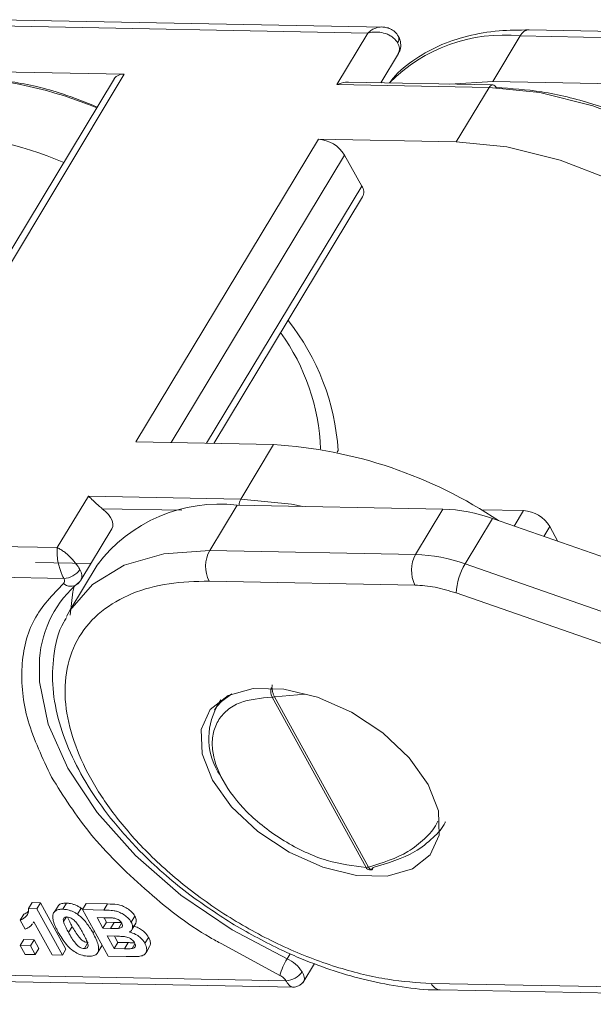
# Model space of a CAD drawing. Header units: millimetres. Extents: x 2698 to 3057, y -367 to -114.
# Tile 46 of 63: x 2915 to 2926, y -146 to -128. Entities that reach past the tile are written whole.
import ezdxf

# ---------------------------------------------------------------- set-up
doc = ezdxf.new("R2010")
doc.units = ezdxf.units.MM

msp = doc.modelspace()

# ---------------------------------------------------------------- linework, layer by layer
at = {"color": 7, "linetype": 'Continuous', "lineweight": 15}
for p, q in [((2914.442, -127.683), (2921.422, -127.816)), ((2921.721, -127.705), (2914.607, -127.569)), ((2921.422, -127.816), (2920.849, -128.767)), ((2923.732, -128.709), (2924.238, -127.87)), ((2924.238, -127.87), (2928.041, -127.942)), ((2928.206, -127.828), (2924.403, -127.756)), ((2921.665, -128.736), (2921.99, -128.197)), ((2912.202, -136.41), (2916.925, -128.579)), ((2916.925, -128.579), (2913.936, -128.522)), ((2916.741, -128.659), (2912.067, -136.407)), ((2920.849, -128.767), (2923.664, -128.821)), ((2923.731, -128.775), (2921.067, -128.724)), ((2923.732, -128.709), (2922.936, -128.76)), ((2927.535, -128.781), (2923.732, -128.709)), ((2923.664, -128.821), (2923.057, -129.827)), ((2920.511, -129.779), (2917.137, -135.372)), ((2923.057, -129.827), (2920.511, -129.779)), ((2917.79, -135.385), (2920.995, -130.071)), ((2920.995, -130.071), (2921.311, -130.643)), ((2921.311, -130.643), (2918.444, -135.397)), ((2918.579, -135.4), (2921.327, -130.843)), ((2917.137, -135.372), (2919.684, -135.421)), ((2919.684, -135.421), (2919.076, -136.427)), ((2920.855, -135.561), (2920.874, -135.529)), ((2916.261, -136.374), (2915.687, -137.325)), ((2919.076, -136.427), (2916.261, -136.374)), ((2916.518, -136.605), (2917.987, -136.633)), ((2918.503, -137.378), (2919.009, -136.539)), ((2919.009, -136.539), (2922.812, -136.612)), ((2922.812, -136.612), (2922.306, -137.451)), ((2923.516, -136.626), (2924.3, -136.641)), ((2923.223, -137.627), (2923.729, -136.788)), ((2923.729, -136.788), (2933.874, -140.326)), ((2924.3, -136.641), (2924.127, -136.927)), ((2916.12, -137.929), (2916.694, -136.978)), ((2924.673, -137.117), (2924.784, -136.933)), ((2924.784, -136.933), (2924.937, -137.209)), ((2915.687, -137.325), (2908.707, -137.192)), ((2922.306, -137.451), (2918.503, -137.378)), ((2915.282, -137.601), (2916.306, -137.621)), ((2916.424, -137.65), (2915.918, -138.489)), ((2933.368, -141.165), (2923.223, -137.627)), ((2908.696, -137.757), (2915.807, -137.893)), ((2918.492, -137.944), (2922.295, -138.016)), ((2923.059, -138.163), (2933.204, -141.701)), ((2915.857, -138.598), (2915.918, -138.489)), ((2921.391, -143.233), (2919.655, -140.088)), ((2919.7, -140.083), (2920.264, -140.032)), ((2921.437, -143.228), (2919.7, -140.083)), ((2918.709, -140.136), (2918.591, -140.33)), ((2915.223, -143.883), (2915.156, -143.995)), ((2915.374, -143.886), (2915.223, -143.883)), ((2915.307, -143.998), (2915.374, -143.886)), ((2915.848, -144.744), (2915.374, -143.886)), ((2915.787, -144.007), (2915.855, -143.895)), ((2916.155, -144.014), (2916.222, -143.902)), ((2916.617, -143.909), (2916.222, -143.902)), ((2916.549, -144.021), (2916.617, -143.909)), ((2915.307, -143.998), (2915.156, -143.995)), ((2915.307, -143.998), (2915.781, -144.855)), ((2915.708, -143.935), (2915.641, -144.047)), ((2916.06, -144.099), (2916.127, -143.987)), ((2916.156, -144.011), (2916.127, -143.987)), ((2916.628, -144.872), (2916.155, -144.014)), ((2916.155, -144.014), (2916.549, -144.021)), ((2915.001, -144.209), (2915.069, -144.098)), ((2915.092, -144.374), (2915.001, -144.209)), ((2915.255, -144.241), (2915.244, -144.255)), ((2915.246, -144.256), (2915.255, -144.241)), ((2915.592, -144.852), (2915.255, -144.241)), ((2915.85, -144.152), (2915.802, -144.232)), ((2916.422, -144.16), (2916.541, -144.163)), ((2916.531, -144.358), (2916.422, -144.16)), ((2916.599, -144.246), (2916.531, -144.358)), ((2916.599, -144.246), (2916.553, -144.163)), ((2916.735, -144.249), (2916.599, -144.246)), ((2916.668, -144.361), (2916.735, -144.249)), ((2916.817, -144.361), (2916.876, -144.263)), ((2917.052, -144.244), (2917.12, -144.133)), ((2917.073, -144.375), (2917.14, -144.263)), ((2915.895, -144.439), (2915.963, -144.327)), ((2916.348, -144.448), (2916.372, -144.407)), ((2916.668, -144.361), (2916.531, -144.358)), ((2915.002, -144.677), (2915.069, -144.566)), ((2915.258, -144.569), (2915.069, -144.566)), ((2915.258, -144.569), (2915.19, -144.681)), ((2915.349, -144.734), (2915.258, -144.569)), ((2916.188, -144.733), (2916.247, -144.634)), ((2916.61, -144.501), (2916.778, -144.504)), ((2916.738, -144.732), (2916.61, -144.501)), ((2916.805, -144.62), (2916.738, -144.732)), ((2916.805, -144.62), (2916.741, -144.504)), ((2916.997, -144.624), (2916.805, -144.62)), ((2916.93, -144.736), (2916.997, -144.624)), ((2917.307, -144.638), (2917.375, -144.527)), ((2915.093, -144.842), (2915.002, -144.677)), ((2915.002, -144.677), (2915.19, -144.681)), ((2915.19, -144.681), (2915.281, -144.846)), ((2915.281, -144.846), (2915.349, -144.734)), ((2915.781, -144.855), (2915.848, -144.744)), ((2916.442, -144.793), (2916.51, -144.681)), ((2916.93, -144.736), (2916.738, -144.732)), ((2917.07, -144.733), (2917.122, -144.647)), ((2917.326, -144.81), (2917.393, -144.698)), ((2918.728, -144.648), (2919.801, -145.23)), ((2915.281, -144.846), (2915.093, -144.842)), ((2915.781, -144.855), (2915.592, -144.852)), ((2916.628, -144.872), (2916.96, -144.878)), ((2919.987, -144.83), (2919.932, -144.922)), ((2920.224, -145.365), (2920.438, -145.011)), ((2919.912, -145.327), (2912.801, -145.191)), ((2912.962, -145.312), (2920.076, -145.447)), ((2936.312, -145.639), (2922.597, -145.378)), ((2922.758, -145.498), (2936.703, -145.763))]:
    msp.add_line(p, q, dxfattribs=at)
at = {"color": 7, "linetype": 'Continuous', "lineweight": 15, "flags": 128}
for points in [[(2930.81, -135.431), (2930.904, -135.12), (2930.944, -134.436), (2930.79, -133.69), (2930.446, -132.91), (2929.927, -132.128), (2929.252, -131.372), (2928.448, -130.672), (2927.544, -130.055), (2926.577, -129.544), (2925.582, -129.159), (2924.599, -128.914), (2923.664, -128.821)], [(2923.057, -129.827), (2923.991, -129.921), (2924.975, -130.165), (2925.969, -130.55), (2926.937, -131.061), (2927.84, -131.679), (2928.645, -132.379), (2929.32, -133.135), (2929.839, -133.917), (2930.182, -134.696), (2930.337, -135.442), (2930.297, -136.126), (2930.203, -136.438)], [(2919.076, -136.427), (2920.011, -136.521), (2920.224, -136.562)], [(2916.694, -136.978), (2916.694, -136.977), (2916.711, -136.933), (2916.713, -136.882), (2916.7, -136.826), (2916.672, -136.768), (2916.632, -136.711), (2916.579, -136.655), (2916.518, -136.605)], [(2915.918, -138.489), (2915.918, -138.489), (2916.336, -138.005), (2916.922, -137.65), (2917.654, -137.438), (2918.503, -137.378)], [(2916, -138.043), (2915.976, -138.141), (2915.925, -138.572)], [(2919.932, -144.922), (2918.918, -144.389), (2917.972, -143.744), (2917.129, -143.012), (2916.422, -142.221), (2915.879, -141.402), (2915.52, -140.587), (2915.359, -139.807), (2915.36, -139.373)], [(2922.537, -141.699), (2922.185, -141.206), (2921.7, -140.75), (2921.121, -140.367), (2920.496, -140.09), (2919.875, -139.94), (2919.308, -139.929), (2918.841, -140.059), (2918.512, -140.318), (2918.348, -140.686), (2918.362, -141.133), (2918.553, -141.623), (2918.905, -142.116), (2919.39, -142.572), (2919.968, -142.954), (2920.593, -143.232), (2921.215, -143.382), (2921.781, -143.393), (2922.248, -143.263), (2922.577, -143.004), (2922.741, -142.636), (2922.727, -142.189), (2922.537, -141.699)], [(2918.637, -140.263), (2918.719, -140.17), (2918.911, -140.027)]]:
    msp.add_lwpolyline(points, dxfattribs=at)
at = {"color": 7, "linetype": 'Continuous', "lineweight": 15}
for centre, radius, start, end in [((2923.929, -130.794), 2.941, 83.9792, 135.6534), ((2921.884, -127.925), 0.115, 321.6397, 24.918), ((2924.419, -127.956), 0.201, 94.6003, 154.525), ((2921.805, -128.111), 0.204, 335.0554, 34.0715), ((2916.898, -128.771), 0.194, 82.0681, 144.4362), ((2913.573, -135.984), 7.356, 67.2741, 87.695), ((2923.737, -128.855), 0.0805, 94.6003, 154.525), ((2923.722, -128.853), 0.0789, 22.6085, 83.894), ((2912.965, -136.991), 7.356, 67.2741, 87.695), ((2920.471, -130.392), 0.615, 31.5129, 86.3019), ((2921.156, -130.756), 0.192, 332.9637, 36.1632), ((2916.557, -135.812), 4.328, 3.7694, 38.3626), ((2916.656, -135.633), 3.895, 1.9168, 35.8412), ((2919.171, -143.777), 8.372, 56.1244, 86.4901), ((2919.278, -136.54), 0.231, 150.862, 180.0518), ((2918.68, -139.337), 2.817, 83.2898, 143.2145), ((2922.712, -139.602), 2.992, 70.1269, 88.0794), ((2924.26, -137.254), 0.615, 31.5129, 86.3019), ((2919.043, -137.671), 0.615, 151.5129, 206.3019), ((2922.846, -137.744), 0.615, 151.5129, 206.3019), ((2922.206, -140.441), 2.992, 70.1269, 88.0794), ((2924.229, -138.227), 1.172, 149.193, 176.8746), ((2915.797, -137.524), 0.369, 271.517, 326.2977), ((2915.948, -137.842), 0.193, 333.2416, 35.8853), ((2917.383, -139.527), 2.029, 129.6054, 175.6345), ((2915.939, -137.833), 0.207, 228.0695, 304.3382), ((2919.874, -139.977), 0.245, 166.1688, 206.8743), ((2919.657, -139.9), 0.188, 269.4213, 283.4278), ((2919.706, -140.849), 1.219, 151.2485, 214.4326), ((2921.393, -143.045), 0.188, 269.4213, 283.4278), ((2921.456, -143.21), 0.0688, 199.1075, 338.7035), ((2920.946, -145.532), 1.184, 148.9383, 165.2114), ((2919.691, -145.479), 0.607, 31.4116, 66.6525), ((2919.902, -144.958), 0.369, 271.517, 326.2977), ((2922.779, -145.302), 0.197, 202.6085, 263.894)]:
    msp.add_arc(centre, radius, start, end, dxfattribs=at)
for points, knots in [([(2921.422, -127.816), (2921.447, -127.795), (2921.494, -127.757), (2921.582, -127.713), (2921.643, -127.708), (2921.68, -127.704)], [0, 0, 0, 0, 0.313254, 0.584523, 1, 1, 1, 1]), ([(2921.988, -127.877), (2921.968, -127.847), (2921.928, -127.79), (2921.844, -127.737), (2921.76, -127.709), (2921.706, -127.706), (2921.68, -127.704)], [0, 0, 0, 0, 0.2875905, 0.5526248, 0.7879466, 1, 1, 1, 1]), ([(2921.974, -127.996), (2921.963, -127.979), (2921.94, -127.943), (2921.888, -127.896), (2921.823, -127.855), (2921.732, -127.816), (2921.627, -127.797), (2921.516, -127.797), (2921.455, -127.809), (2921.422, -127.816)], [0, 0, 0, 0, 0.11557, 0.23511, 0.359234, 0.48849, 0.700997, 0.839753, 1, 1, 1, 1]), ([(2924.405, -127.759), (2924.218, -127.76), (2923.818, -127.762), (2923.256, -127.863), (2922.713, -128.043), (2922.242, -128.325), (2921.939, -128.563), (2921.836, -128.727), (2921.829, -128.739)], [0, 0, 0, 0, 0.17359, 0.369941, 0.569477, 0.773275, 0.984207, 1, 1, 1, 1]), ([(2921.986, -128.194), (2921.999, -128.172), (2922.034, -128.114), (2922.035, -128.002), (2922.014, -127.916), (2921.989, -127.88), (2921.987, -127.877)], [0, 0, 0, 0, 0.2247894, 0.598475, 0.9733725, 1, 1, 1, 1]), ([(2913.999, -128.637), (2914.277, -128.655), (2914.849, -128.694), (2915.679, -128.884), (2916.211, -129.097), (2916.424, -129.183)], [0, 0, 0, 0, 0.3609847, 0.7435922, 1, 1, 1, 1]), ([(2921.067, -128.726), (2921.062, -128.725), (2921.004, -128.717), (2920.93, -128.739), (2920.864, -128.761), (2920.85, -128.767), (2920.849, -128.767)], [0, 0, 0, 0, 0.059879, 0.789821, 0.984042, 1, 1, 1, 1]), ([(2923.795, -128.823), (2924.073, -128.841), (2924.645, -128.877), (2925.592, -129.11), (2926.586, -129.483), (2927.575, -130.003), (2928.496, -130.635), (2929.291, -131.34), (2929.938, -132.07), (2930.238, -132.559), (2930.383, -132.796)], [0, 0, 0, 0, 0.116516, 0.240011, 0.368641, 0.5, 0.631359, 0.759989, 0.883484, 1, 1, 1, 1]), ([(2916.518, -136.605), (2916.496, -136.588), (2916.444, -136.547), (2916.363, -136.468), (2916.302, -136.41), (2916.269, -136.38), (2916.261, -136.374), (2916.261, -136.374)], [0, 0, 0, 0, 0.199298, 0.482687, 0.884346, 0.991219, 1, 1, 1, 1]), ([(2915.807, -137.893), (2915.797, -137.874), (2915.777, -137.835), (2915.75, -137.766), (2915.725, -137.689), (2915.701, -137.59), (2915.685, -137.491), (2915.681, -137.395), (2915.685, -137.349), (2915.687, -137.325)], [0, 0, 0, 0, 0.11557, 0.23511, 0.359234, 0.48849, 0.700997, 0.839753, 1, 1, 1, 1]), ([(2915.687, -137.325), (2915.709, -137.336), (2915.75, -137.356), (2915.829, -137.412), (2915.904, -137.478), (2915.975, -137.551), (2916.027, -137.613), (2916.071, -137.673), (2916.093, -137.71), (2916.104, -137.729)], [0, 0, 0, 0, 0.160221, 0.298967, 0.511509, 0.64075, 0.764869, 0.884415, 1, 1, 1, 1]), ([(2915.807, -137.893), (2915.812, -137.902), (2915.82, -137.921), (2915.823, -137.947), (2915.817, -137.97), (2915.807, -137.981), (2915.801, -137.987)], [0, 0, 0, 0, 0.249227, 0.499953, 0.749235, 1, 1, 1, 1]), ([(2915.801, -137.987), (2915.601, -138.196), (2915.194, -138.62), (2914.986, -139.503), (2915.078, -140.503), (2915.415, -141.215), (2915.581, -141.566)], [0, 0, 0, 0, 0.246171, 0.5, 0.753829, 1, 1, 1, 1]), ([(2922.597, -145.378), (2922.332, -145.361), (2921.785, -145.326), (2920.879, -145.104), (2919.929, -144.747), (2918.983, -144.25), (2918.104, -143.645), (2917.342, -142.972), (2916.732, -142.275), (2916.276, -141.58), (2915.966, -140.887), (2915.811, -140.199), (2915.837, -139.54), (2916.06, -138.956), (2916.472, -138.486), (2917.043, -138.157), (2917.72, -137.966), (2918.24, -137.951), (2918.492, -137.944)], [0, 0, 0, 0, 0.058258, 0.120006, 0.18432, 0.25, 0.31568, 0.379994, 0.441742, 0.5, 0.558258, 0.620006, 0.68432, 0.75, 0.81568, 0.879994, 0.941742, 1, 1, 1, 1]), ([(2916.053, -138), (2916.07, -137.988), (2916.098, -137.969), (2916.111, -137.938), (2916.116, -137.926)], [0, 0, 0, 0, 0.625027, 1, 1, 1, 1]), ([(2915.858, -138.618), (2915.841, -138.645), (2915.705, -138.85), (2915.609, -139.297), (2915.584, -139.924), (2915.706, -140.557), (2915.945, -141.19), (2916.287, -141.805), (2916.723, -142.406), (2917.201, -142.934), (2917.684, -143.38), (2918.24, -143.833), (2918.677, -144.115), (2918.956, -144.295)], [0, 0, 0, 0, 0.017358, 0.133178, 0.237831, 0.34199, 0.444363, 0.544151, 0.640087, 0.740835, 0.815005, 0.882152, 1, 1, 1, 1]), ([(2919.658, -139.862), (2919.656, -139.871), (2919.653, -139.889), (2919.654, -139.926), (2919.659, -139.965), (2919.668, -140.003), (2919.68, -140.043), (2919.692, -140.067), (2919.7, -140.083)], [0, 0, 0, 0, 0.159136, 0.295678, 0.500172, 0.632027, 0.75895, 1, 1, 1, 1]), ([(2921.391, -143.233), (2921.155, -143.205), (2920.789, -143.163), (2920.267, -142.958), (2919.873, -142.749), (2919.505, -142.496), (2919.091, -142.127), (2918.706, -141.626), (2918.539, -141.128), (2918.552, -140.768), (2918.644, -140.523), (2918.813, -140.325), (2919.118, -140.136), (2919.444, -140.107), (2919.655, -140.088)], [0, 0, 0, 0, 0.119804, 0.184934, 0.25, 0.315129, 0.380196, 0.5, 0.619804, 0.684934, 0.75, 0.815129, 0.880196, 1, 1, 1, 1]), ([(2915.581, -141.566), (2915.803, -141.919), (2916.254, -142.635), (2917.282, -143.642), (2918.137, -144.334), (2918.655, -144.609), (2918.728, -144.648)], [0, 0, 0, 0, 0.309556, 0.628744, 0.947931, 1, 1, 1, 1]), ([(2922.715, -142.379), (2922.709, -142.395), (2922.657, -142.516), (2922.475, -142.712), (2922.091, -143.024), (2921.695, -143.148), (2921.437, -143.228)], [0, 0, 0, 0, 0.036402, 0.284584, 0.535491, 1, 1, 1, 1]), ([(2922.858, -142.392), (2922.856, -142.396), (2922.81, -142.505), (2922.624, -142.697), (2922.224, -143.027), (2921.795, -143.154), (2921.521, -143.235)], [0, 0, 0, 0, 0.007261, 0.249777, 0.521833, 1, 1, 1, 1]), ([(2921.437, -143.228), (2921.445, -143.241), (2921.457, -143.261), (2921.475, -143.274), (2921.49, -143.28), (2921.503, -143.275), (2921.514, -143.259), (2921.518, -143.244), (2921.521, -143.235)], [0, 0, 0, 0, 0.24107, 0.367988, 0.499828, 0.704353, 0.840888, 1, 1, 1, 1]), ([(2915.855, -143.895), (2915.844, -143.895), (2915.822, -143.895), (2915.788, -143.899), (2915.752, -143.908), (2915.724, -143.92), (2915.713, -143.932), (2915.709, -143.936)], [0, 0, 0, 0, 0.181331, 0.363736, 0.620347, 0.884598, 1, 1, 1, 1]), ([(2916.127, -143.987), (2916.11, -143.976), (2916.073, -143.952), (2916.017, -143.926), (2915.96, -143.908), (2915.916, -143.899), (2915.881, -143.896), (2915.863, -143.895), (2915.855, -143.895)], [0, 0, 0, 0, 0.204221, 0.415201, 0.603275, 0.797593, 0.898549, 1, 1, 1, 1]), ([(2917.12, -144.133), (2917.102, -144.106), (2917.067, -144.055), (2916.982, -143.99), (2916.89, -143.942), (2916.762, -143.911), (2916.676, -143.91), (2916.617, -143.909)], [0, 0, 0, 0, 0.1745455, 0.3363789, 0.4990861, 0.6560234, 1, 1, 1, 1]), ([(2915.001, -144.209), (2915.023, -144.2), (2915.067, -144.18), (2915.116, -144.134), (2915.158, -144.076), (2915.156, -144.023), (2915.156, -143.995)], [0, 0, 0, 0, 0.231991, 0.470608, 0.725524, 1, 1, 1, 1]), ([(2915.152, -144.048), (2915.147, -144.052), (2915.126, -144.074), (2915.094, -144.087), (2915.069, -144.098)], [0, 0, 0, 0, 0.189263, 1, 1, 1, 1]), ([(2915.706, -144.434), (2915.696, -144.415), (2915.675, -144.376), (2915.648, -144.319), (2915.625, -144.26), (2915.608, -144.201), (2915.6, -144.142), (2915.608, -144.107), (2915.612, -144.09)], [0, 0, 0, 0, 0.157873, 0.316094, 0.480864, 0.646911, 0.820617, 1, 1, 1, 1]), ([(2915.612, -144.09), (2915.617, -144.079), (2915.627, -144.057), (2915.655, -144.033), (2915.691, -144.017), (2915.726, -144.01), (2915.759, -144.007), (2915.778, -144.007), (2915.787, -144.007)], [0, 0, 0, 0, 0.198788, 0.404189, 0.586557, 0.774505, 0.886891, 1, 1, 1, 1]), ([(2915.787, -144.007), (2915.798, -144.007), (2915.82, -144.008), (2915.86, -144.013), (2915.906, -144.024), (2915.959, -144.042), (2916.011, -144.067), (2916.044, -144.089), (2916.06, -144.099)], [0, 0, 0, 0, 0.128333, 0.257433, 0.440518, 0.629161, 0.811609, 1, 1, 1, 1]), ([(2916.549, -144.021), (2916.593, -144.023), (2916.654, -144.024), (2916.737, -144.033), (2916.805, -144.05), (2916.887, -144.085), (2916.967, -144.14), (2917.023, -144.196), (2917.044, -144.231), (2917.052, -144.244)], [0, 0, 0, 0, 0.2523398, 0.3530421, 0.4558678, 0.6131575, 0.7704603, 0.909852, 1, 1, 1, 1]), ([(2915.229, -144.275), (2915.222, -144.286), (2915.203, -144.313), (2915.157, -144.346), (2915.114, -144.365), (2915.092, -144.374)], [0, 0, 0, 0, 0.2338472, 0.6132809, 1, 1, 1, 1]), ([(2915.802, -144.232), (2915.8, -144.221), (2915.796, -144.198), (2915.803, -144.17), (2915.827, -144.154), (2915.851, -144.15), (2915.864, -144.15), (2915.866, -144.15)], [0, 0, 0, 0, 0.2545705, 0.512358, 0.744117, 0.9599312, 1, 1, 1, 1]), ([(2915.895, -144.439), (2915.885, -144.42), (2915.87, -144.391), (2915.85, -144.353), (2915.834, -144.319), (2915.815, -144.278), (2915.806, -144.247), (2915.802, -144.232)], [0, 0, 0, 0, 0.273739, 0.410607, 0.547546, 0.772914, 1, 1, 1, 1]), ([(2915.866, -144.15), (2915.881, -144.151), (2915.907, -144.154), (2915.947, -144.17), (2915.995, -144.204), (2916.052, -144.266), (2916.107, -144.351), (2916.142, -144.413), (2916.159, -144.444)], [0, 0, 0, 0, 0.104756, 0.185457, 0.266418, 0.46589, 0.731119, 1, 1, 1, 1]), ([(2915.963, -144.327), (2915.953, -144.308), (2915.937, -144.28), (2915.918, -144.241), (2915.901, -144.207), (2915.887, -144.177), (2915.881, -144.157), (2915.879, -144.152)], [0, 0, 0, 0, 0.324663, 0.486993, 0.649407, 0.9167, 1, 1, 1, 1]), ([(2916.06, -144.099), (2916.078, -144.113), (2916.115, -144.14), (2916.176, -144.199), (2916.238, -144.274), (2916.289, -144.348), (2916.324, -144.406), (2916.34, -144.434), (2916.348, -144.448)], [0, 0, 0, 0, 0.135635, 0.274835, 0.519526, 0.769892, 0.884878, 1, 1, 1, 1]), ([(2916.541, -144.163), (2916.552, -144.163), (2916.574, -144.163), (2916.615, -144.164), (2916.654, -144.165), (2916.692, -144.167), (2916.711, -144.168), (2916.721, -144.169)], [0, 0, 0, 0, 0.1836001, 0.3672057, 0.6834848, 0.841708, 1, 1, 1, 1]), ([(2916.721, -144.169), (2916.739, -144.172), (2916.769, -144.177), (2916.812, -144.197), (2916.844, -144.22), (2916.865, -144.244), (2916.874, -144.259), (2916.878, -144.266)], [0, 0, 0, 0, 0.303614, 0.497825, 0.692545, 0.875004, 1, 1, 1, 1]), ([(2916.868, -144.249), (2916.863, -144.25), (2916.847, -144.25), (2916.817, -144.25), (2916.778, -144.25), (2916.749, -144.249), (2916.735, -144.249)], [0, 0, 0, 0, 0.115074, 0.359901, 0.679937, 1, 1, 1, 1]), ([(2916.878, -144.266), (2916.884, -144.28), (2916.894, -144.303), (2916.887, -144.331), (2916.869, -144.348), (2916.844, -144.357), (2916.825, -144.36), (2916.817, -144.361)], [0, 0, 0, 0, 0.268432, 0.453803, 0.638696, 0.851003, 1, 1, 1, 1]), ([(2917.052, -144.244), (2917.059, -144.258), (2917.073, -144.285), (2917.08, -144.323), (2917.079, -144.358), (2917.068, -144.387), (2917.05, -144.412), (2917.032, -144.422), (2917.022, -144.428)], [0, 0, 0, 0, 0.172399, 0.350207, 0.5159, 0.687534, 0.840974, 1, 1, 1, 1]), ([(2917.137, -144.262), (2917.142, -144.246), (2917.153, -144.211), (2917.136, -144.164), (2917.122, -144.137), (2917.12, -144.133)], [0, 0, 0, 0, 0.42327, 0.915341, 1, 1, 1, 1]), ([(2916.267, -144.876), (2916.229, -144.872), (2916.158, -144.866), (2916.047, -144.819), (2915.942, -144.751), (2915.85, -144.656), (2915.771, -144.547), (2915.728, -144.472), (2915.706, -144.434)], [0, 0, 0, 0, 0.163542, 0.300556, 0.437178, 0.616694, 0.806563, 1, 1, 1, 1]), ([(2916.188, -144.733), (2916.173, -144.731), (2916.147, -144.728), (2916.106, -144.712), (2916.064, -144.681), (2916.007, -144.623), (2915.952, -144.538), (2915.914, -144.472), (2915.895, -144.439)], [0, 0, 0, 0, 0.107873, 0.187625, 0.267851, 0.429991, 0.712205, 1, 1, 1, 1]), ([(2916.255, -144.621), (2916.24, -144.619), (2916.214, -144.617), (2916.174, -144.6), (2916.131, -144.569), (2916.075, -144.511), (2916.019, -144.426), (2915.982, -144.36), (2915.963, -144.327)], [0, 0, 0, 0, 0.107873, 0.187625, 0.267851, 0.429991, 0.712205, 1, 1, 1, 1]), ([(2916.159, -144.444), (2916.169, -144.463), (2916.185, -144.492), (2916.204, -144.53), (2916.221, -144.564), (2916.239, -144.605), (2916.248, -144.635), (2916.252, -144.651)], [0, 0, 0, 0, 0.274633, 0.411949, 0.549338, 0.773806, 1, 1, 1, 1]), ([(2916.348, -144.448), (2916.368, -144.486), (2916.406, -144.56), (2916.445, -144.667), (2916.456, -144.746), (2916.445, -144.784), (2916.442, -144.793)], [0, 0, 0, 0, 0.315332, 0.60954, 0.905311, 1, 1, 1, 1]), ([(2916.817, -144.361), (2916.806, -144.361), (2916.785, -144.362), (2916.75, -144.362), (2916.71, -144.362), (2916.682, -144.361), (2916.668, -144.361)], [0, 0, 0, 0, 0.216455, 0.433233, 0.716605, 1, 1, 1, 1]), ([(2917.022, -144.428), (2917.06, -144.44), (2917.126, -144.461), (2917.212, -144.521), (2917.271, -144.58), (2917.296, -144.62), (2917.307, -144.638)], [0, 0, 0, 0, 0.318996, 0.561475, 0.803648, 1, 1, 1, 1]), ([(2917.375, -144.527), (2917.353, -144.493), (2917.315, -144.437), (2917.226, -144.37), (2917.152, -144.334), (2917.106, -144.321), (2917.09, -144.316)], [0, 0, 0, 0, 0.358194, 0.607577, 0.856922, 1, 1, 1, 1]), ([(2918.956, -144.295), (2919.246, -144.458), (2919.654, -144.688), (2920.276, -144.959), (2920.805, -145.155), (2921.43, -145.333), (2922.064, -145.449), (2922.514, -145.503), (2922.736, -145.495), (2922.757, -145.495)], [0, 0, 0, 0, 0.233277, 0.327473, 0.482487, 0.641147, 0.809151, 0.982141, 1, 1, 1, 1]), ([(2916.778, -144.504), (2916.815, -144.506), (2916.877, -144.507), (2916.957, -144.515), (2917.017, -144.536), (2917.06, -144.562), (2917.095, -144.595), (2917.108, -144.617), (2917.115, -144.627)], [0, 0, 0, 0, 0.320671, 0.537349, 0.660051, 0.783678, 0.893223, 1, 1, 1, 1]), ([(2917.112, -144.623), (2917.109, -144.624), (2917.095, -144.625), (2917.069, -144.625), (2917.033, -144.625), (2917.009, -144.624), (2916.997, -144.624)], [0, 0, 0, 0, 0.075478, 0.382749, 0.691337, 1, 1, 1, 1]), ([(2917.115, -144.627), (2917.122, -144.643), (2917.134, -144.67), (2917.128, -144.701), (2917.11, -144.721), (2917.088, -144.73), (2917.073, -144.733), (2917.07, -144.733)], [0, 0, 0, 0, 0.301028, 0.508382, 0.71537, 0.936658, 1, 1, 1, 1]), ([(2917.307, -144.638), (2917.321, -144.671), (2917.347, -144.735), (2917.333, -144.813), (2917.279, -144.864), (2917.222, -144.872), (2917.194, -144.877)], [0, 0, 0, 0, 0.273543, 0.538525, 0.771893, 1, 1, 1, 1]), ([(2917.392, -144.698), (2917.398, -144.681), (2917.412, -144.644), (2917.402, -144.583), (2917.382, -144.542), (2917.375, -144.527)], [0, 0, 0, 0, 0.343555, 0.75734, 1, 1, 1, 1]), ([(2916.252, -144.651), (2916.254, -144.662), (2916.258, -144.684), (2916.251, -144.713), (2916.227, -144.729), (2916.204, -144.732), (2916.19, -144.733), (2916.188, -144.733)], [0, 0, 0, 0, 0.254136, 0.511473, 0.743296, 0.955163, 1, 1, 1, 1]), ([(2916.442, -144.793), (2916.437, -144.803), (2916.427, -144.825), (2916.399, -144.849), (2916.363, -144.865), (2916.328, -144.873), (2916.295, -144.876), (2916.276, -144.876), (2916.267, -144.876)], [0, 0, 0, 0, 0.198198, 0.402912, 0.587132, 0.777233, 0.888271, 1, 1, 1, 1]), ([(2916.48, -144.723), (2916.485, -144.719), (2916.498, -144.707), (2916.505, -144.691), (2916.51, -144.681)], [0, 0, 0, 0, 0.346771, 1, 1, 1, 1]), ([(2917.07, -144.733), (2917.059, -144.734), (2917.036, -144.736), (2917.001, -144.737), (2916.966, -144.736), (2916.942, -144.736), (2916.93, -144.736)], [0, 0, 0, 0, 0.248437, 0.498224, 0.749082, 1, 1, 1, 1]), ([(2917.194, -144.877), (2917.184, -144.877), (2917.163, -144.878), (2917.12, -144.879), (2917.07, -144.879), (2917.013, -144.878), (2916.978, -144.878), (2916.96, -144.878)], [0, 0, 0, 0, 0.137451, 0.275017, 0.549913, 0.774954, 1, 1, 1, 1]), ([(2920.209, -145.163), (2920.218, -145.18), (2920.237, -145.216), (2920.251, -145.262), (2920.256, -145.302), (2920.249, -145.319), (2920.246, -145.328)], [0, 0, 0, 0, 0.241117, 0.490519, 0.749484, 1, 1, 1, 1]), ([(2919.801, -145.23), (2919.813, -145.236), (2919.836, -145.248), (2919.867, -145.272), (2919.894, -145.298), (2919.906, -145.317), (2919.912, -145.327)], [0, 0, 0, 0, 0.2492266, 0.4999529, 0.7492347, 1, 1, 1, 1]), ([(2920.035, -145.446), (2920.025, -145.444), (2920.006, -145.441), (2919.974, -145.415), (2919.943, -145.378), (2919.922, -145.344), (2919.912, -145.327)], [0, 0, 0, 0, 0.264571, 0.518658, 0.763383, 1, 1, 1, 1]), ([(2920.035, -145.446), (2920.055, -145.445), (2920.097, -145.443), (2920.157, -145.419), (2920.209, -145.381), (2920.233, -145.347), (2920.245, -145.33)], [0, 0, 0, 0, 0.245667, 0.5, 0.754333, 1, 1, 1, 1])]:
    msp.add_open_spline(points, degree=3, knots=knots, dxfattribs=at)
msp.add_open_spline([(2922.295, -138.016), (2922.418, -138.024), (2922.662, -138.04), (2922.927, -138.122), (2923.059, -138.163)], degree=3, dxfattribs=at)

doc.saveas('drawing.dxf')
